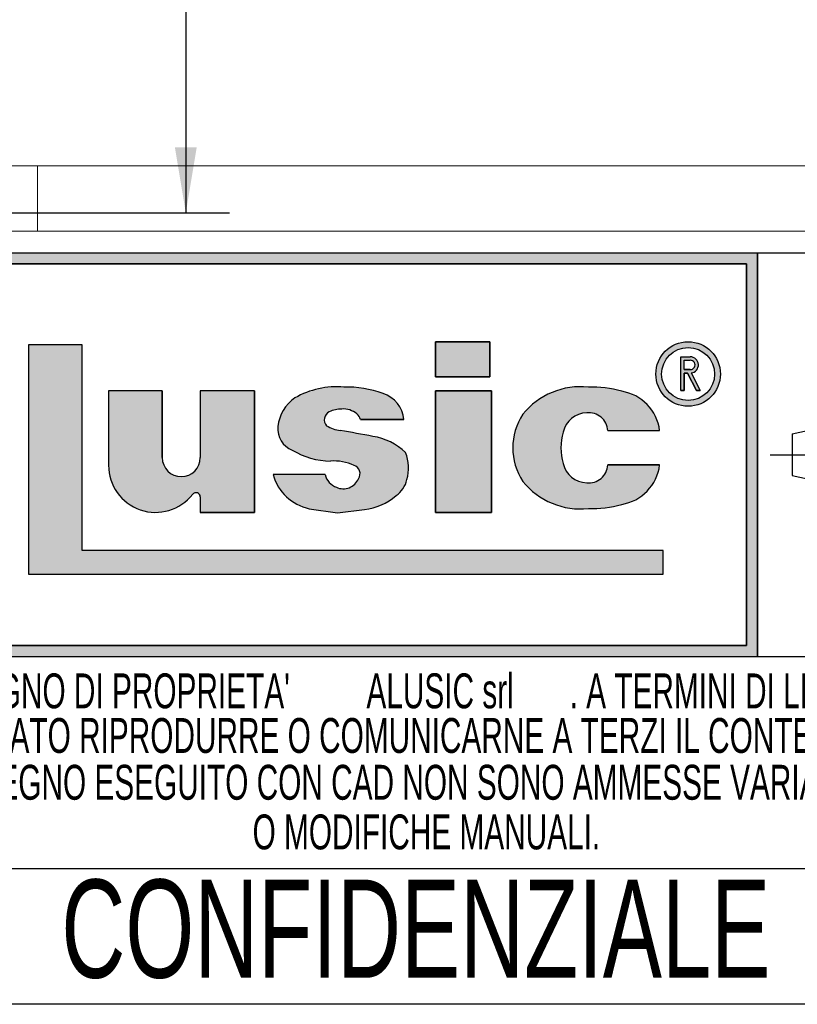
# Model space of a CAD drawing. Header units: millimetres. Extents: x 0 to 420, y 0 to 297.
# Tile 2 of 9: x 226 to 262, y 31 to 76. Entities that reach past the tile are written whole.
import ezdxf
from ezdxf.enums import TextEntityAlignment as Align

# ---------------------------------------------------------------- set-up
doc = ezdxf.new("R2010")
doc.units = ezdxf.units.MM
doc.linetypes.add('CENTERX2', pattern=[20.319999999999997, 12.7, -2.54, 2.54, -2.54])
doc.layers.add('CARTIGLIO', color=140, linetype='Continuous')
doc.layers.add('QUOTE', color=174, linetype='Continuous')
doc.styles.add('SLDTEXTSTYLE0', font='TXT', dxfattribs={"width": 0.6382978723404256})
doc.styles.add('SLDTEXTSTYLE1', font='TXT', dxfattribs={"width": 0.675})
doc.styles.add('SLDTEXTSTYLE3', font='TXT', dxfattribs={"width": 0.75})
doc.dimstyles.new('SLDDIMSTYLE0', dxfattribs={"dimtxt": 3, "dimasz": 3, "dimexe": 0, "dimexo": 0.0625, "dimgap": 0.75, "dimtad": 1, "dimlfac": 7.635835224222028, "dimrnd": 1e-09, "dimzin": 12, "dimdsep": 46, "dimtxsty": 'SLDTEXTSTYLE3', "dimsah": 1, "dimcen": 0.09, "dimadec": 0, "dimazin": 3, "dimtfac": 1, "dimtdec": 3, "dimtofl": 0, "dimtmove": 0, "dimatfit": 3, "dimfxl": 0, "dimfrac": 2, "dimtolj": 1, "dimtzin": 12, "dimarcsym": 0})

# ---------------------------------------------------------------- blocks, each defined once
blk = doc.blocks.new('SW_NOTE_0_16')
at = {"layer": 'CARTIGLIO', "color": 0, "insert": (21.07265624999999, 5.800804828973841), "char_height": 4.500000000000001, "attachment_point": 2, "style": 'SLDTEXTSTYLE1'}
blk.add_mtext('CONFIDENZIALE', dxfattribs=at)
blk = doc.blocks.new('SW_NOTE_0_17')
at = {"layer": 'CARTIGLIO', "color": 0, "insert": (28.04255319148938, 2.062508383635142), "char_height": 1.6, "attachment_point": 2, "style": 'SLDTEXTSTYLE0'}
blk.add_mtext('DISEGNO ESEGUITO CON CAD NON SONO AMMESSE VARIAZIONI', dxfattribs=at)
blk = doc.blocks.new('SW_NOTE_0_18')
at = {"layer": 'CARTIGLIO', "color": 0, "insert": (27.3404255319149, 2.062508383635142), "char_height": 1.6, "attachment_point": 2, "style": 'SLDTEXTSTYLE0'}
blk.add_mtext('VIETATO RIPRODURRE O COMUNICARNE A TERZI IL CONTENUTO.', dxfattribs=at)
blk = doc.blocks.new('SW_NOTE_0_20')
at = {"layer": 'CARTIGLIO', "color": 0, "insert": (10.40425531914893, 2.062508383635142), "char_height": 1.6, "attachment_point": 2, "style": 'SLDTEXTSTYLE0'}
blk.add_mtext('O MODIFICHE MANUALI.', dxfattribs=at)
blk = doc.blocks.new('SW_NOTE_0_21')
at = {"layer": 'CARTIGLIO', "color": 0, "char_height": 1.6, "attachment_point": 2, "style": 'SLDTEXTSTYLE0'}
for s, insert in [("DISEGNO DI PROPRIETA'", (10.27659574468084, 2.062508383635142)), ('ALUSIC srl', (25.45120500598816, 2.062508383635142)), (". A TERMINI DI LEGGE E'", (39.41078027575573, 2.062508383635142))]:
    blk.add_mtext(s, dxfattribs=dict(at, insert=insert))
blk = doc.blocks.new('Cartiglio ALUSIC')
at = {"layer": 'CARTIGLIO'}
h = blk.add_hatch(color=256, dxfattribs=at)
h.paths.add_polyline_path([(113.971100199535, 149.9990413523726), (113.971100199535, 131.4990413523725), (158.971100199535, 131.4990413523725), (158.971100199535, 149.9990413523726)], flags=0)
h.paths.add_polyline_path([(114.471100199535, 131.9990413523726), (114.471100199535, 149.4990413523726), (158.471100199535, 149.4990413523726), (158.471100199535, 131.9990413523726)], flags=0)
for points in [[(144.2116339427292, 145.9308884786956), (144.2116339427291, 144.3245774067), (146.6985305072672, 144.3245774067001), (146.6985305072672, 145.9308884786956)], [(128.0219401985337, 145.7956943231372), (125.5527056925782, 145.7956943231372), (125.5527056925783, 135.2696801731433), (154.6424359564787, 135.2696801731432), (154.6424359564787, 136.3597302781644), (128.0219401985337, 136.3597302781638)], [(146.7838932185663, 143.6808359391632), (144.2116339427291, 143.6808359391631), (144.2116339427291, 138.1064632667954), (146.7838932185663, 138.1064632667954)]]:
    blk.add_hatch(color=256, dxfattribs=at).paths.add_polyline_path(points, flags=0)
h = blk.add_hatch(color=256, dxfattribs=at)
edge = h.paths.add_edge_path(flags=0)
edge.add_arc((155.7921827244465, 144.4510199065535), 1.479868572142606, 0, 360)
edge = h.paths.add_edge_path(flags=0)
edge.add_arc((155.7921827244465, 144.4510199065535), 1.214864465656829, 0, 360)
h = blk.add_hatch(color=256, dxfattribs=at)
edge = h.paths.add_edge_path(flags=0)
edge.add_arc((155.8903200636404, 144.8676091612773), 0.3723980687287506, 277.1406326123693, 450.0000000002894)
edge.add_line((155.8903200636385, 145.240007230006), (155.450204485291, 145.240007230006))
edge.add_line((155.450204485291, 145.240007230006), (155.450204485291, 143.6880606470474))
edge.add_line((155.450204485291, 143.6880606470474), (155.605611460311, 143.6880606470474))
edge.add_line((155.605611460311, 143.6880606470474), (155.605611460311, 144.4952110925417))
edge.add_line((155.605611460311, 144.4952110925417), (155.764003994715, 144.4952110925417))
edge.add_line((155.764003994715, 144.4952110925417), (156.171212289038, 143.6880606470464))
edge.add_line((156.171212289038, 143.6880606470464), (156.3452765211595, 143.6880606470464))
edge.add_line((156.3452765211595, 143.6880606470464), (155.9366110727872, 144.4980993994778))
edge = h.paths.add_edge_path(flags=0)
edge.add_line((155.6056114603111, 145.0846002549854), (155.8903200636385, 145.0846002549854))
edge.add_arc((155.8903200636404, 144.8676091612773), 0.2169910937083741, -90.00000000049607, 90.00000000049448, ccw=False)
edge.add_line((155.8903200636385, 144.6506180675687), (155.6056114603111, 144.6506180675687))
edge.add_line((155.6056114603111, 144.6506180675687), (155.6056114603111, 145.0846002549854))
h = blk.add_hatch(color=256, dxfattribs=at)
edge = h.paths.add_edge_path(flags=0)
edge.add_arc((132.5578484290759, 140.6186164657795), 0.8721260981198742, 180, 360, ccw=False)
edge.add_line((131.6857223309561, 140.6186164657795), (131.6857223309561, 143.6808359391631))
edge.add_line((131.6857223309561, 143.6808359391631), (129.2243885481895, 143.6808359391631))
edge.add_line((129.2243885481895, 143.6808359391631), (129.2243885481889, 140.2640777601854))
edge.add_arc((131.3820030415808, 140.2640777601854), 2.157614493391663, 180, 321.9680973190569)
edge.add_arc((133.2350345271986, 138.8146685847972), 0.1949400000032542, 3.751097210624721e-10, 141.9680973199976, ccw=False)
edge.add_line((133.4299745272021, 138.8146685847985), (133.4299745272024, 138.106463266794))
edge.add_line((133.4299745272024, 138.106463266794), (135.91068894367, 138.106463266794))
edge.add_line((135.91068894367, 138.106463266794), (135.9106889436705, 143.6808359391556))
edge.add_line((135.9106889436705, 143.6808359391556), (133.4299745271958, 143.6808359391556))
edge.add_line((133.4299745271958, 143.6808359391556), (133.4299745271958, 140.6186164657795))
h = blk.add_hatch(color=256, dxfattribs=at)
edge = h.paths.add_edge_path(flags=0)
edge.add_line((139.7219511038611, 138.0874905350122), (140.9616140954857, 138.2313935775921))
edge.add_arc((140.6251358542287, 140.9172664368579), 2.706867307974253, 277.1406456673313, 311.0032214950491)
edge.add_arc((141.7459062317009, 139.8536948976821), 1.178212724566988, 303.7868133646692, 347.8980612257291)
edge.add_arc((141.0550130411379, 140.1458147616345), 1.920162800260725, 343.6935231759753, 381.4193527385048)
edge.add_arc((140.9170023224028, 138.8528855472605), 2.77207698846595, 46.00269433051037, 81.25096772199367)
edge.add_arc((133.1604335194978, 99.54681763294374), 42.8338661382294, 78.993004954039, 81.01866969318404)
edge.add_arc((140.0875549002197, 143.5111497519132), 1.672976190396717, 238.77709912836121, 261.74465207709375, ccw=False)
edge.add_arc((139.511171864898, 142.3534770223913), 0.3988810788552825, 114.64010585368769, 223.1865854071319, ccw=False)
edge.add_arc((139.9292750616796, 141.471492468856), 1.374925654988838, 90.51660503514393, 115.15343256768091, ccw=False)
edge.add_arc((139.978971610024, 141.8617877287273), 0.986530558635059, 50.69488274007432, 93.60864602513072, ccw=False)
edge.add_arc((140.2656634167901, 142.2302567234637), 0.519939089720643, 14.547573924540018, 49.4198797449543, ccw=False)
edge.add_line((140.7689329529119, 142.3608569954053), (142.7634621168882, 142.3608569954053))
edge.add_arc((141.3534729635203, 142.2214802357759), 1.416861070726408, 5.645321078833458, 71.38339334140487)
edge.add_arc((140.0918708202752, 138.6413140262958), 5.212710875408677, 70.80435731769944, 90.86664277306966)
edge.add_arc((139.6876943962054, 140.01898057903), 3.848224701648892, 85.15036290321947, 119.9120405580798)
edge.add_arc((138.7589405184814, 141.8826763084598), 1.774008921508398, 123.9309471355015, 174.9914571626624)
edge.add_arc((138.007121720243, 141.9227892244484), 1.021881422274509, 173.5516105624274, 249.3813116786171)
edge.add_arc((139.4480837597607, 143.8857829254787), 3.430150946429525, 238.3320469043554, 269.1908231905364)
edge.add_arc((139.5671105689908, 138.3083973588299), 2.154096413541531, 64.99796384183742, 94.45891481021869, ccw=False)
edge.add_arc((140.3551381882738, 139.8813550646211), 0.398545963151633, -35.586121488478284, 72.11412463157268, ccw=False)
edge.add_arc((139.9862171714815, 139.9393420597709), 0.7512299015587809, 245.201083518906, 337.29941344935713, ccw=False)
edge.add_arc((139.934335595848, 140.0154535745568), 0.8024620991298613, 192.5591591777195, 250.8523518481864, ccw=False)
edge.add_line((139.1510748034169, 139.8409601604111), (136.768183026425, 139.8409601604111))
edge.add_arc((138.8654850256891, 140.4022414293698), 2.1711085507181, 194.9824340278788, 258.3364147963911)
edge.add_line((138.4265630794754, 138.2759630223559), (139.7219511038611, 138.0874905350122))
h = blk.add_hatch(color=256, dxfattribs=at)
edge = h.paths.add_edge_path(flags=0)
edge.add_arc((151.1448446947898, 140.5631500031), 1.095489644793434, 191.1589777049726, 269.9285492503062, ccw=False)
edge.add_arc((152.2932291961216, 141.066632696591), 2.335462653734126, 162.1599290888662, 197.8400709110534, ccw=False)
edge.add_arc((151.1448446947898, 141.5701153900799), 1.095489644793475, 90.07145075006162, 168.8410222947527, ccw=False)
edge.add_arc((151.2517282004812, 141.8150308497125), 0.8574339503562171, 2.566657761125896, 97.25285314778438, ccw=False)
edge.add_line((152.108301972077, 141.8534281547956), (154.4848142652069, 141.8534281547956))
edge.add_arc((152.4212904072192, 141.6061501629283), 2.078287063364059, 6.833333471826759, 81.00039250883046)
edge.add_arc((151.336234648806, 138.6914263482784), 5.163706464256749, 74.1517675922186, 91.31975036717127)
edge.add_arc((150.8738064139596, 140.4366829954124), 3.434301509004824, 84.25969198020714, 140.8312604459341)
edge.add_arc((150.5707293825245, 141.0666326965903), 2.817144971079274, 146.8823062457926, 213.1176937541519)
edge.add_arc((150.87380641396, 141.6965823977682), 3.434301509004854, 219.1687395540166, 275.7403080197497)
edge.add_arc((151.3362346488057, 143.4418390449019), 5.163706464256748, 268.6802496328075, 285.8482324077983)
edge.add_arc((152.4212904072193, 140.5271152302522), 2.078287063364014, 278.9996074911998, 353.1666665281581)
edge.add_line((154.4848142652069, 140.2798372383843), (152.1083019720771, 140.2798372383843))
edge.add_arc((151.2517282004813, 140.3182345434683), 0.8574339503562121, 262.7471468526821, 357.4333422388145, ccw=False)
at = {"color": 161, "linetype": 'Continuous', "lineweight": 18}
for p, q in [((113.971100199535, 153.9990413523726), (313.621100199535, 153.9990413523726)), ((125.971100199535, 153.9990413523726), (125.971100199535, 150.9990413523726)), ((113.971100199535, 150.9990413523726), (313.621100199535, 150.9990413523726))]:
    blk.add_line(p, q, dxfattribs=at)
at = {"layer": 'CARTIGLIO'}
for p, q in [((173.971100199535, 149.9990413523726), (113.971100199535, 149.9990413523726)), ((158.971100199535, 149.9990413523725), (113.971100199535, 149.9990413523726)), ((158.971100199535, 131.4990413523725), (158.971100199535, 149.9990413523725)), ((158.971100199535, 149.9990413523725), (158.971100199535, 131.4990413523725)), ((114.471100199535, 149.4990413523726), (158.471100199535, 149.4990413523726)), ((158.471100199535, 149.4990413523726), (114.471100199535, 149.4990413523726)), ((158.471100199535, 149.4990413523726), (158.471100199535, 131.9990413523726)), ((158.471100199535, 131.9990413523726), (158.471100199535, 149.4990413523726)), ((146.6985305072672, 145.9308884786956), (144.2116339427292, 145.9308884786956)), ((144.2116339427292, 145.9308884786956), (144.2116339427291, 144.3245774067)), ((144.2116339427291, 144.3245774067), (144.2116339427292, 145.9308884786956)), ((144.2116339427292, 145.9308884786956), (146.6985305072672, 145.9308884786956)), ((146.6985305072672, 145.9308884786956), (146.6985305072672, 144.3245774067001)), ((146.6985305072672, 144.3245774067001), (146.6985305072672, 145.9308884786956)), ((128.0219401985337, 145.7956943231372), (125.5527056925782, 145.7956943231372)), ((125.5527056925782, 145.7956943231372), (125.5527056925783, 135.2696801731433)), ((128.0219401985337, 145.7956943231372), (125.5527056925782, 145.7956943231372)), ((125.5527056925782, 145.7956943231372), (125.5527056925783, 135.2696801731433)), ((128.0219401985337, 136.3597302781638), (128.0219401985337, 145.7956943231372)), ((128.0219401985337, 136.3597302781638), (128.0219401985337, 145.7956943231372)), ((155.450204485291, 143.6880606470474), (155.450204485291, 145.240007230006)), ((155.450204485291, 143.6880606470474), (155.450204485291, 145.240007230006)), ((155.450204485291, 145.240007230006), (155.8903200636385, 145.240007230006)), ((155.450204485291, 145.240007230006), (155.8903200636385, 145.240007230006)), ((155.6056114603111, 145.0846002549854), (155.8903200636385, 145.0846002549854)), ((155.6056114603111, 144.6506180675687), (155.6056114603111, 145.0846002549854)), ((155.6056114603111, 144.6506180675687), (155.6056114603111, 145.0846002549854)), ((155.6056114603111, 145.0846002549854), (155.8903200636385, 145.0846002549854)), ((155.6056114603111, 144.6506180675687), (155.8903200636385, 144.6506180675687)), ((155.8903200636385, 144.6506180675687), (155.6056114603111, 144.6506180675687)), ((155.605611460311, 144.4952110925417), (155.605611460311, 143.6880606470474)), ((155.605611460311, 143.6880606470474), (155.605611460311, 144.4952110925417)), ((155.764003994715, 144.4952110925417), (155.605611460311, 144.4952110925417)), ((155.605611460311, 144.4952110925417), (155.764003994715, 144.4952110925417)), ((156.171212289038, 143.6880606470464), (155.764003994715, 144.4952110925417)), ((155.764003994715, 144.4952110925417), (156.171212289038, 143.6880606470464)), ((155.9366110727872, 144.4980993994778), (156.3452765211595, 143.6880606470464)), ((155.9366110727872, 144.4980993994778), (156.3452765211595, 143.6880606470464)), ((144.2116339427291, 144.3245774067), (146.6985305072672, 144.3245774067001)), ((146.6985305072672, 144.3245774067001), (144.2116339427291, 144.3245774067)), ((129.2243885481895, 143.6808359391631), (129.2243885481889, 140.2640777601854)), ((131.6857223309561, 143.6808359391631), (129.2243885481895, 143.6808359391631)), ((131.6857223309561, 143.6808359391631), (129.2243885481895, 143.6808359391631)), ((129.2243885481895, 143.6808359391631), (129.2243885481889, 140.2640777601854)), ((131.6857223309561, 140.6186164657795), (131.6857223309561, 143.6808359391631)), ((131.6857223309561, 143.6808359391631), (131.6857223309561, 140.6186164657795)), ((135.9106889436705, 143.6808359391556), (133.4299745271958, 143.6808359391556)), ((133.4299745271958, 143.6808359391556), (133.4299745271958, 140.6186164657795)), ((133.4299745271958, 143.6808359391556), (133.4299745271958, 140.6186164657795)), ((135.9106889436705, 143.6808359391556), (133.4299745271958, 143.6808359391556)), ((135.9106889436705, 143.6808359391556), (135.91068894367, 138.106463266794)), ((135.91068894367, 138.106463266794), (135.9106889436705, 143.6808359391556)), ((146.7838932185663, 143.6808359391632), (144.2116339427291, 143.6808359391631)), ((144.2116339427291, 143.6808359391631), (144.2116339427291, 138.1064632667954)), ((144.2116339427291, 143.6808359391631), (146.7838932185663, 143.6808359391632)), ((144.2116339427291, 138.1064632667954), (144.2116339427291, 143.6808359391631)), ((146.7838932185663, 138.1064632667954), (146.7838932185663, 143.6808359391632)), ((146.7838932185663, 143.6808359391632), (146.7838932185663, 138.1064632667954)), ((155.450204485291, 143.6880606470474), (155.605611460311, 143.6880606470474)), ((155.605611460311, 143.6880606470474), (155.450204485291, 143.6880606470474)), ((156.171212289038, 143.6880606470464), (156.3452765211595, 143.6880606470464)), ((156.3452765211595, 143.6880606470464), (156.171212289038, 143.6880606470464)), ((160.5624374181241, 141.7060810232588), (166.0550106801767, 142.8872795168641)), ((140.7689329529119, 142.3608569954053), (142.7634621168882, 142.3608569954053)), ((142.7634621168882, 142.3608569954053), (140.7689329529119, 142.3608569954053)), ((152.108301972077, 141.8534281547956), (154.4848142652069, 141.8534281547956)), ((152.108301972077, 141.8534281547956), (154.4848142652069, 141.8534281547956)), ((160.5624374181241, 141.7060810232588), (160.5624374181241, 139.7920016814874)), ((154.4848142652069, 140.2798372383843), (152.1083019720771, 140.2798372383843)), ((152.1083019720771, 140.2798372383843), (154.4848142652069, 140.2798372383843)), ((139.1510748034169, 139.8409601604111), (136.768183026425, 139.8409601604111)), ((139.1510748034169, 139.8409601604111), (136.768183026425, 139.8409601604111)), ((160.5624374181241, 139.7920016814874), (166.0550106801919, 138.6108031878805)), ((133.4299745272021, 138.8146685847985), (133.4299745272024, 138.106463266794)), ((133.4299745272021, 138.8146685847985), (133.4299745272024, 138.106463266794)), ((138.4265630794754, 138.2759630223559), (139.7219511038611, 138.0874905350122)), ((138.4265630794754, 138.2759630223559), (139.7219511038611, 138.0874905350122)), ((139.7219511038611, 138.0874905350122), (140.9616140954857, 138.2313935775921)), ((139.7219511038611, 138.0874905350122), (140.9616140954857, 138.2313935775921)), ((133.4299745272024, 138.106463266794), (135.91068894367, 138.106463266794)), ((135.91068894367, 138.106463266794), (133.4299745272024, 138.106463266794)), ((144.2116339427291, 138.1064632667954), (146.7838932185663, 138.1064632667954)), ((146.7838932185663, 138.1064632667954), (144.2116339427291, 138.1064632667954)), ((154.6424359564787, 136.3597302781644), (128.0219401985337, 136.3597302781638)), ((154.6424359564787, 136.3597302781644), (128.0219401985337, 136.3597302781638)), ((154.6424359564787, 135.2696801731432), (154.6424359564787, 136.3597302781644)), ((154.6424359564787, 135.2696801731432), (154.6424359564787, 136.3597302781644)), ((125.5527056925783, 135.2696801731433), (154.6424359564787, 135.2696801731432)), ((125.5527056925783, 135.2696801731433), (154.6424359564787, 135.2696801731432)), ((158.471100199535, 131.9990413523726), (114.471100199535, 131.9990413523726)), ((114.471100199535, 131.9990413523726), (158.471100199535, 131.9990413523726)), ((113.971100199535, 131.4990413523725), (158.971100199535, 131.4990413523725)), ((113.971100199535, 131.4990413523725), (173.971100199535, 131.4990413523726)), ((173.971100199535, 121.7636603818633), (113.971100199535, 121.7636603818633)), ((173.971100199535, 115.5498549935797), (113.971100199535, 115.5498549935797))]:
    blk.add_line(p, q, dxfattribs=at)
at = {"layer": 'CARTIGLIO', "linetype": 'CENTERX2'}
blk.add_line((159.5584198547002, 140.749041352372), (173.3837805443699, 140.749041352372), dxfattribs=at)
at = {"layer": 'CARTIGLIO'}
for radius in [1.479868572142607, 1.479868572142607, 1.214864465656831, 1.214864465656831]:
    blk.add_circle((155.7921827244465, 144.4510199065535), radius, dxfattribs=at)
for centre, radius, start, end in [((155.8903200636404, 144.8676091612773), 0.3723980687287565, 277.1406326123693, 90.00000000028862), ((155.8903200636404, 144.8676091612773), 0.3723980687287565, 277.1406326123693, 90.00000000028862), ((155.8903200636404, 144.8676091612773), 0.2169910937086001, 269.9999999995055, 90.00000000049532), ((155.8903200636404, 144.8676091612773), 0.2169910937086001, 269.9999999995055, 90.00000000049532), ((139.6876943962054, 140.01898057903), 3.848224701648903, 85.15036290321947, 119.9120405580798), ((139.6876943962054, 140.01898057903), 3.848224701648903, 85.15036290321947, 119.9120405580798), ((140.0918708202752, 138.6413140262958), 5.212710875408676, 70.80435731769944, 90.86664277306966), ((140.0918708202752, 138.6413140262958), 5.212710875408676, 70.80435731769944, 90.86664277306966), ((150.8738064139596, 140.4366829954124), 3.434301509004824, 84.25969198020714, 140.8312604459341), ((150.8738064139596, 140.4366829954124), 3.434301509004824, 84.25969198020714, 140.8312604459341), ((151.336234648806, 138.6914263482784), 5.163706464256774, 74.1517675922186, 91.31975036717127), ((151.336234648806, 138.6914263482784), 5.163706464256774, 74.1517675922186, 91.31975036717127), ((152.4212904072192, 141.6061501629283), 2.078287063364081, 6.833333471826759, 81.00039250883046), ((152.4212904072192, 141.6061501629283), 2.078287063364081, 6.833333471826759, 81.00039250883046), ((138.7589405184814, 141.8826763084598), 1.774008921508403, 123.9309471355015, 174.9914571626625), ((138.7589405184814, 141.8826763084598), 1.774008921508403, 123.9309471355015, 174.9914571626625), ((141.3534729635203, 142.2214802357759), 1.416861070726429, 5.645321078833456, 71.38339334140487), ((141.3534729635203, 142.2214802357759), 1.416861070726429, 5.645321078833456, 71.38339334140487), ((139.511171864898, 142.3534770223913), 0.3988810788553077, 114.6401058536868, 223.1865854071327), ((139.511171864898, 142.3534770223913), 0.3988810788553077, 114.6401058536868, 223.1865854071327), ((139.9292750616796, 141.471492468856), 1.374925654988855, 90.51660503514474, 115.1534325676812), ((139.9292750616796, 141.471492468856), 1.374925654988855, 90.51660503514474, 115.1534325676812), ((139.978971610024, 141.8617877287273), 0.9865305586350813, 50.69488274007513, 93.60864602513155), ((139.978971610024, 141.8617877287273), 0.9865305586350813, 50.69488274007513, 93.60864602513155), ((151.2517282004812, 141.8150308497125), 0.8574339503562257, 2.566657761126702, 97.25285314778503), ((151.2517282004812, 141.8150308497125), 0.8574339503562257, 2.566657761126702, 97.25285314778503), ((140.2656634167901, 142.2302567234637), 0.5199390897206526, 14.5475739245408, 49.41987974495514), ((140.2656634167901, 142.2302567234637), 0.5199390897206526, 14.5475739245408, 49.41987974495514), ((150.5707293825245, 141.0666326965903), 2.81714497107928, 146.8823062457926, 213.1176937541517), ((150.5707293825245, 141.0666326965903), 2.81714497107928, 146.8823062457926, 213.1176937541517), ((151.1448446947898, 141.5701153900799), 1.095489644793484, 90.07145075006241, 168.8410222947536), ((151.1448446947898, 141.5701153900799), 1.095489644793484, 90.07145075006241, 168.8410222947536), ((138.007121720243, 141.9227892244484), 1.021881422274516, 173.5516105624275, 249.381311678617), ((138.007121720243, 141.9227892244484), 1.021881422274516, 173.5516105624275, 249.381311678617), ((140.0875549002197, 143.5111497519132), 1.672976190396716, 238.777099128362, 261.7446520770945), ((140.0875549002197, 143.5111497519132), 1.672976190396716, 238.777099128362, 261.7446520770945), ((133.1604335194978, 99.54681763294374), 42.83386613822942, 78.993004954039, 81.01866969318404), ((133.1604335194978, 99.54681763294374), 42.83386613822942, 78.993004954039, 81.01866969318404), ((152.2932291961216, 141.066632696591), 2.335462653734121, 162.159929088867, 197.8400709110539), ((152.2932291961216, 141.066632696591), 2.335462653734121, 162.159929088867, 197.8400709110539), ((140.9170023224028, 138.8528855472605), 2.77207698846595, 46.00269433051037, 81.25096772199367), ((140.9170023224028, 138.8528855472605), 2.77207698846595, 46.00269433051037, 81.25096772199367), ((139.4480837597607, 143.8857829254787), 3.430150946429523, 238.3320469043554, 269.1908231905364), ((139.4480837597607, 143.8857829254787), 3.430150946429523, 238.3320469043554, 269.1908231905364), ((132.5578484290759, 140.6186164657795), 0.8721260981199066, 180, 0), ((132.5578484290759, 140.6186164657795), 0.8721260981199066, 180, 0), ((139.5671105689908, 138.3083973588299), 2.154096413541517, 64.99796384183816, 94.45891481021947), ((139.5671105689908, 138.3083973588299), 2.154096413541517, 64.99796384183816, 94.45891481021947), ((141.0550130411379, 140.1458147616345), 1.920162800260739, 343.6935231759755, 21.41935273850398), ((141.0550130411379, 140.1458147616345), 1.920162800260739, 343.6935231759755, 21.41935273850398), ((131.3820030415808, 140.2640777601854), 2.157614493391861, 180, 321.9680973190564), ((131.3820030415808, 140.2640777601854), 2.157614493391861, 180, 321.9680973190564), ((140.3551381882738, 139.8813550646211), 0.398545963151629, 324.4138785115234, 72.11412463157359), ((140.3551381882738, 139.8813550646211), 0.398545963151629, 324.4138785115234, 72.11412463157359), ((151.1448446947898, 140.5631500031), 1.095489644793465, 191.1589777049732, 269.9285492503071), ((151.1448446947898, 140.5631500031), 1.095489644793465, 191.1589777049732, 269.9285492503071), ((151.2517282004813, 140.3182345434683), 0.8574339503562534, 262.7471468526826, 357.4333422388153), ((151.2517282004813, 140.3182345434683), 0.8574339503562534, 262.7471468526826, 357.4333422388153), ((152.4212904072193, 140.5271152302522), 2.078287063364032, 278.9996074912, 353.1666665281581), ((152.4212904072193, 140.5271152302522), 2.078287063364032, 278.9996074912, 353.1666665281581), ((138.8654850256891, 140.4022414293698), 2.171108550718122, 194.9824340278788, 258.3364147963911), ((138.8654850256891, 140.4022414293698), 2.171108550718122, 194.9824340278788, 258.3364147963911), ((139.934335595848, 140.0154535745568), 0.8024620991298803, 192.5591591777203, 250.8523518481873), ((139.934335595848, 140.0154535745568), 0.8024620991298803, 192.5591591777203, 250.8523518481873), ((139.9862171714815, 139.9393420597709), 0.7512299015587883, 245.2010835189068, 337.2994134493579), ((139.9862171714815, 139.9393420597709), 0.7512299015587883, 245.2010835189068, 337.2994134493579), ((141.7459062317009, 139.8536948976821), 1.178212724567, 303.7868133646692, 347.8980612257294), ((141.7459062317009, 139.8536948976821), 1.178212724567, 303.7868133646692, 347.8980612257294), ((150.87380641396, 141.6965823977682), 3.434301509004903, 219.1687395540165, 275.7403080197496), ((150.87380641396, 141.6965823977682), 3.434301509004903, 219.1687395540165, 275.7403080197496), ((133.2350345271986, 138.8146685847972), 0.1949400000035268, 3.759104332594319e-10, 141.9680973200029), ((133.2350345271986, 138.8146685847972), 0.1949400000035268, 3.759104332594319e-10, 141.9680973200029), ((140.6251358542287, 140.9172664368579), 2.706867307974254, 277.1406456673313, 311.0032214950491), ((140.6251358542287, 140.9172664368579), 2.706867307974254, 277.1406456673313, 311.0032214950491), ((151.3362346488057, 143.4418390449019), 5.163706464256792, 268.6802496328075, 285.8482324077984), ((151.3362346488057, 143.4418390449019), 5.163706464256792, 268.6802496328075, 285.8482324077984)]:
    blk.add_arc(centre, radius, start, end, dxfattribs=at)
at = {"layer": 'CARTIGLIO', "color": 140}
for name, p in [('SW_NOTE_0_21', (118.9711016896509, 128.6603244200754)), ('SW_NOTE_0_18', (116.3533271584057, 126.6141659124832)), ('SW_NOTE_0_17', (115.6355512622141, 124.4682551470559)), ('SW_NOTE_0_20', (133.3899886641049, 122.1920407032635)), ('SW_NOTE_0_16', (122.2362996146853, 115.4679531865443))]:
    blk.add_blockref(name, p, dxfattribs=at)
at = {"layer": 'CARTIGLIO', "color": 140, "style": 'SLDTEXTSTYLE0', "width": 0.6382978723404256}
for tag, height, p in [('AUTOATTR1', 3.5, (223.449403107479, 133.7003798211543)), ('AUTOATTR2', 3.5, (221.9290871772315, 127.4217635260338)), ('AUTOATTR11', 3.5, (224.5466543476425, 121.4105734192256)), ('AUTOATTR8', 4, (219.2444208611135, 110.0025032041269)), ('AUTOATTR9', 4, (218.1221976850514, 100.4234402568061)), ('AUTOATTR0', 4, (249.0325362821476, 100.3118048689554))]:
    blk.add_attdef(tag, text='', height=height, dxfattribs=at).set_placement(p, align=Align.TOP_CENTER)
at = {"layer": 'CARTIGLIO', "color": 140}
for tag in ['AUTOATTR13', 'AUTOATTR12', 'AUTOATTR10', 'AUTOATTR7', 'AUTOATTR6', 'AUTOATTR5', 'AUTOATTR4', 'AUTOATTR3']:
    blk.add_attdef(tag, (0, 0), '', height=4, dxfattribs=at)
blk = doc.blocks.new('_D_1')
at = {"layer": 'QUOTE'}
for p, q in [((217.4858078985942, 145.5868495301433), (235.9717533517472, 145.5868495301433)), ((233.9717533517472, 145.5868495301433), (233.9717533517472, 67.00998368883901)), ((217.4858078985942, 67.00998368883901), (235.9717533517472, 67.00998368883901))]:
    blk.add_line(p, q, dxfattribs=at)
for points in [[(233.9717533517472, 145.5868495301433), (233.4717533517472, 142.5868495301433), (234.4717533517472, 142.5868495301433)], [(233.9717533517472, 67.00998368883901), (234.4717533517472, 70.00998368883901), (233.4717533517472, 70.00998368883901)]]:
    blk.add_solid(points, dxfattribs=at)
at = {"layer": 'QUOTE', "insert": (230.104550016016, 102.9734166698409), "char_height": 3, "attachment_point": 1, "rotation": 90.00000000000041, "style": 'SLDTEXTSTYLE3'}
blk.add_mtext('600', dxfattribs=at)

msp = doc.modelspace()

# ---------------------------------------------------------------- block references
at = {"layer": 'CARTIGLIO'}
msp.add_blockref('Cartiglio ALUSIC', (101.206296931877, -84.82804008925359), dxfattribs=at)

# ---------------------------------------------------------------- dimensions: what is measured, and where the dimension line sits
at = {"layer": 'QUOTE'}
dim = msp.add_linear_dim(base=(231.5905033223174, 67.00998368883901), p1=(215.4858078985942, 145.5868495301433), p2=(215.4858078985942, 67.00998368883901), angle=90.0000000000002, dimstyle='SLDDIMSTYLE0', dxfattribs=at)
dim.commit()
dim.dimension.update_dxf_attribs({"geometry": '_D_1', "text_midpoint": (231.5905033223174, 106.2984166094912), "dimtype": 160})

doc.saveas('drawing.dxf')
